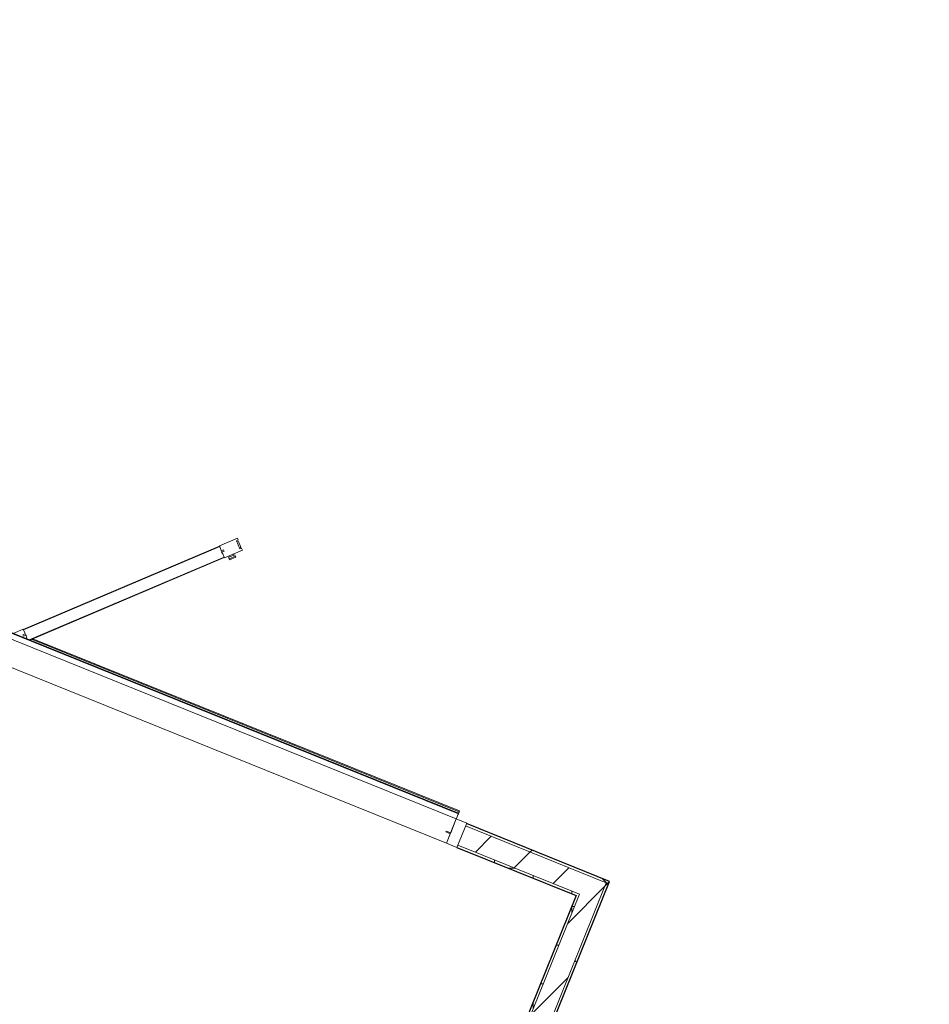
# Model space of a CAD drawing. Header units: millimetres. Extents: x 1512 to 2105, y 794 to 1149.
# Tile 146 of 256: x 1683.99 to 1687.53, y 1102.93 to 1106.76. Entities that reach past the tile are written whole.
import ezdxf

# ---------------------------------------------------------------- set-up
doc = ezdxf.new("R2010")
doc.units = ezdxf.units.MM
for name, color, linetype, lineweight in [('A-DOOR', 31, 'Continuous', 9), ('A-WALL', 113, 'Continuous', 9), ('A-WALL-PATT', 111, 'Continuous', 25)]:
    doc.layers.add(name, color=color, linetype=linetype, lineweight=lineweight)
pattern_1 = [(45, (1794.89136, 1082.60845), (-0.212132, 0.212132), []), (135, (1794.89136, 1082.60845), (-0.212132, -0.212132), [])]
pattern_2 = [(0, (1794.89136, 1082.60845), (0, 0.15), []), (90, (1794.89136, 1082.60845), (-0.15, 9e-18), [])]
pattern_3 = [(45, (1794.89136, 1082.60845), (-0.10606602, 0.10606602), [])]

# ---------------------------------------------------------------- blocks, each defined once
blk = doc.blocks.new('5-panel_Bi-fold_external_door_10806 - Type 1-225860-همکف')
at = {"layer": 'A-DOOR'}
for p, q in [((1.3827, 0.745), (1.3289, 0.6912)), ((1.3884, 0.7393), (1.3827, 0.745)), ((1.3834, 0.7343), (1.3884, 0.7393)), ((1.4074, 0.7103), (1.3834, 0.7343)), ((1.3912, 0.7354), (1.3868, 0.731)), ((1.4085, 0.7181), (1.3912, 0.7354)), ((1.3297, 0.6905), (0.7433, 0.1042)), ((1.3289, 0.6912), (1.3401, 0.6801)), ((1.3297, 0.6905), (1.3311, 0.6891)), ((1.3643, 0.6559), (1.418, 0.7096)), ((1.4069, 0.7165), (1.4085, 0.7181)), ((1.4103, 0.7131), (1.4069, 0.7165)), ((1.4124, 0.7153), (1.4074, 0.7103)), ((1.418, 0.7096), (1.4124, 0.7153)), ((1.3311, 0.6891), (0.7447, 0.1028)), ((1.3622, 0.658), (0.7797, 0.0755)), ((1.3636, 0.6566), (0.7825, 0.0755)), ((1.3401, 0.6801), (1.3422, 0.6765)), ((1.3422, 0.6765), (1.3493, 0.6836)), ((1.3429, 0.6773), (1.3472, 0.673)), ((1.3535, 0.6794), (1.3462, 0.672)), ((1.3462, 0.672), (1.3528, 0.6674)), ((1.3493, 0.6836), (1.3535, 0.6794)), ((1.3528, 0.6674), (1.3643, 0.6559)), ((1.3622, 0.658), (1.3636, 0.6566)), ((1.3775, 0.669), (1.381, 0.6655)), ((1.3785, 0.6629), (1.381, 0.6655)), ((1.3824, 0.659), (1.3785, 0.6629)), ((1.3943, 0.6788), (1.381, 0.6655)), ((1.4015, 0.6781), (1.3824, 0.659)), ((1.3833, 0.6581), (1.3824, 0.659)), ((1.3855, 0.6559), (1.3833, 0.6581)), ((1.3855, 0.6559), (1.4046, 0.675)), ((1.3855, 0.6559), (1.4046, 0.675)), ((1.3861, 0.6553), (1.3855, 0.6559)), ((1.3861, 0.6553), (1.4052, 0.6744)), ((1.3943, 0.6788), (1.3907, 0.6823)), ((1.3943, 0.6788), (1.3976, 0.682)), ((1.3976, 0.682), (1.4015, 0.6781)), ((1.4015, 0.6781), (1.4024, 0.6772)), ((1.4024, 0.6772), (1.4046, 0.675)), ((1.4046, 0.675), (1.4052, 0.6744)), ((0.7426, 0.1049), (0.7132, 0.0755)), ((0.7538, 0.0937), (0.7426, 0.1049)), ((0.7447, 0.1028), (0.7433, 0.1042)), ((0.7502, 0.0846), (0.7573, 0.0917)), ((0.7545, 0.0803), (0.7502, 0.0846)), ((0.7573, 0.0917), (0.7538, 0.0937)), ((0.7618, 0.0877), (0.7545, 0.0803)), ((0.7608, 0.0867), (0.7566, 0.0909)), ((0.7664, 0.0811), (0.7618, 0.0877)), ((0.772, 0.0755), (0.7664, 0.0811)), ((0.7881, 0.0811), (2.581, 0.0811)), ((2.581, 0.0851), (0.7921, 0.0851)), ((2.581, 0.0851), (2.581, 0.0811)), ((2.581, 0.0811), (2.581, 0.0801)), ((2.581, 0.0801), (2.581, 0.0755)), ((2.581, 0.0759), (-2.331, 0.0759)), ((2.581, 0.0737), (-2.331, 0.0737)), ((-2.331, 0.0516), (2.581, 0.0516)), ((2.581, 0.0759), (2.581, 0.0755)), ((2.581, 0.0755), (2.581, 0.0743)), ((2.581, 0.0743), (2.581, 0.0737)), ((2.581, 0.0737), (2.581, 0.0693)), ((2.581, 0.0693), (2.581, 0.0538)), ((2.581, 0.0538), (2.581, 0.0516)), ((2.581, 0.0516), (2.581, -0.05)), ((2.625, 0.0516), (2.581, 0.0516)), ((2.581, 0.0516), (2.581, -0.0065)), ((2.625, -0.05), (2.625, 0.0516)), ((2.562, -0.007), (2.562, -0.0097)), ((2.581, -0.0065), (2.5625, -0.0065)), ((2.5625, -0.0102), (2.581, -0.0102)), ((2.581, -0.0102), (2.581, -0.05)), ((-2.331, -0.05), (2.581, -0.05)), ((2.581, -0.05), (2.625, -0.05))]:
    blk.add_line(p, q, dxfattribs=at)
for centre, start, end in [((2.5625, -0.007), 90, 180), ((2.5625, -0.0097), 180, 270)]:
    blk.add_arc(centre, 0.0005, start, end, dxfattribs=at)

msp = doc.modelspace()

# ---------------------------------------------------------------- hatches: boundary and pattern name
at = {"layer": 'A-WALL-PATT', "lineweight": 9}
h = msp.add_hatch(dxfattribs=at)
h.set_pattern_fill('FP_2', color=256, style=0, pattern_type=2)
h.set_pattern_definition(pattern_1)
h.paths.add_polyline_path([(1686.2758, 1103.4013), (1686.2795, 1103.4106), (1685.7325, 1103.6316), (1685.7287, 1103.6224), (1686.2016, 1103.4313)], flags=0)
h.paths.add_polyline_path([(1681.0928, 1105.4954), (1681.0965, 1105.5047), (1675.2401, 1107.8708), (1675.2363, 1107.8616), (1681.0662, 1105.5061)], flags=0)
h.paths.add_polyline_path([(1670.6004, 1109.7346), (1670.6042, 1109.7439), (1669.3154, 1110.2646), (1669.3116, 1110.2553), (1670.5738, 1109.7453)], flags=0)
h = msp.add_hatch(dxfattribs=at)
h.set_pattern_fill('FP_4', color=256, style=0, pattern_type=2)
h.set_pattern_definition(pattern_3)
h.paths.add_polyline_path([(1686.1716, 1103.3571), (1686.2016, 1103.4313), (1685.7287, 1103.6224), (1685.6987, 1103.5482), (1686.1623, 1103.3609)], flags=0)
h.paths.add_polyline_path([(1681.0628, 1105.4212), (1681.0928, 1105.4954), (1675.2363, 1107.8616), (1675.2064, 1107.7874), (1681.0591, 1105.4227)], flags=0)
h.paths.add_polyline_path([(1670.5705, 1109.6604), (1670.6004, 1109.7346), (1669.3858, 1110.2253), (1669.3558, 1110.1511), (1670.5667, 1109.6619)], flags=0)
h = msp.add_hatch(dxfattribs=at)
h.set_pattern_fill('FP_3', color=256, style=0, pattern_type=2)
h.set_pattern_definition(pattern_2)
h.paths.add_polyline_path([(1686.1586, 1103.3516), (1686.1623, 1103.3609), (1685.6987, 1103.5482), (1685.695, 1103.5389), (1685.7331, 1103.5235)], flags=0)
h.paths.add_polyline_path([(1681.0591, 1105.4119), (1681.0628, 1105.4212), (1675.2064, 1107.7874), (1675.2026, 1107.7781), (1681.0085, 1105.4324)], flags=0)
h.paths.add_polyline_path([(1670.5667, 1109.6511), (1670.5705, 1109.6604), (1669.3651, 1110.1474), (1669.3614, 1110.1381), (1670.5162, 1109.6716)], flags=0)
h = msp.add_hatch(dxfattribs=at)
h.set_pattern_fill('FP_4', color=256, style=0, pattern_type=2)
h.set_pattern_definition(pattern_3)
h.paths.add_polyline_path([(1684.4085, 1098.7798), (1686.2758, 1103.4013), (1686.2016, 1103.4313), (1684.3348, 1098.811)], flags=0)
h = msp.add_hatch(dxfattribs=at)
h.set_pattern_fill('FP_2', color=256, style=0, pattern_type=2)
h.set_pattern_definition(pattern_1)
h.paths.add_polyline_path([(1684.4477, 1098.8501), (1686.2888, 1103.4069), (1686.2795, 1103.4106), (1684.4385, 1098.854)], flags=0)
h = msp.add_hatch(dxfattribs=at)
h.set_pattern_fill('FP_3', color=256, style=0, pattern_type=2)
h.set_pattern_definition(pattern_2)
h.paths.add_polyline_path([(1684.3311, 1098.8017), (1686.1716, 1103.3571), (1686.1623, 1103.3609), (1684.3219, 1098.8056)], flags=0)

# ---------------------------------------------------------------- linework, layer by layer
at = {"layer": 'A-WALL'}
for p, q in [((1685.7287, 1103.6224), (1686.2758, 1103.4013)), ((1685.6987, 1103.5482), (1686.1716, 1103.3571)), ((1686.2758, 1103.4013), (1684.4385, 1098.854)), ((1684.3311, 1098.8017), (1686.1716, 1103.3571))]:
    msp.add_line(p, q, dxfattribs=at)
at = {"layer": 'A-WALL', "lineweight": 25}
for p, q in [((1686.2888, 1103.4069), (1685.7325, 1103.6316)), ((1685.695, 1103.5389), (1686.1586, 1103.3516)), ((1684.4515, 1098.8594), (1686.2888, 1103.4069)), ((1686.1586, 1103.3516), (1684.3219, 1098.8056))]:
    msp.add_line(p, q, dxfattribs=at)
at = {"layer": 'A-WALL'}
msp.add_open_spline([(1684.3086, 1123.5441), (1692.0268, 1117.5357), (1699.745, 1111.5273), (1707.4631, 1105.5189)], degree=3, dxfattribs=at)

# ---------------------------------------------------------------- block references
at = {"layer": 'A-DOOR', "rotation": 337.9999999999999}
msp.add_blockref('5-panel_Bi-fold_external_door_10806 - Type 1-225860-همکف', (1683.2799, 1104.5686), dxfattribs=at)

doc.saveas('drawing.dxf')
